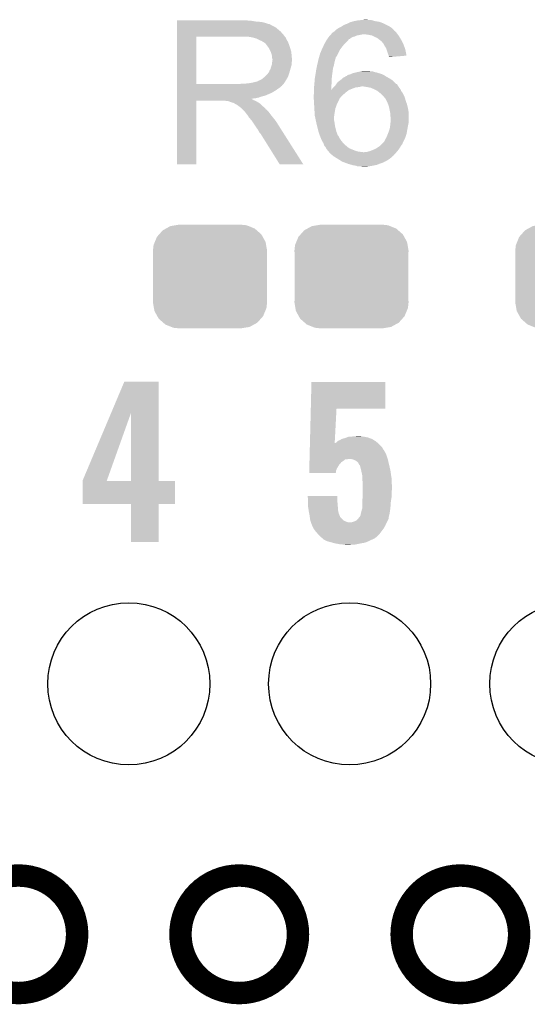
# Model space of a CAD drawing. Extents: x -0.05 to 0.95, y -0.15 to 2.1.
# Tile 19 of 38: x 0.39 to 0.53, y 0.96 to 1.22. Entities that reach past the tile are written whole.
import ezdxf

# ---------------------------------------------------------------- set-up
doc = ezdxf.new("R2010")
doc.units = 0
doc.layers.get('0').update_dxf_attribs({"linetype": 'CONTINUOUS'})
for name, color, linetype in [('PAC1811_CLICK_V100A_GKO', 5, 'CONTINUOUS'), ('PAC1811_CLICK_V100A_GTO', 14, 'CONTINUOUS'), ('PAC1811_CLICK_V100A_GTS', 12, 'CONTINUOUS')]:
    doc.layers.add(name, color=color, linetype=linetype)

# ---------------------------------------------------------------- blocks, each defined once
blk = doc.blocks.new('CUSTOM_78')
for points in [[(-0.01175, 0.01282), (-0.01057, 0.01347), (0.01194, 0.01282), (0.01032, 0.01347)], [(-0.01057, 0.01347), (-0.0092, 0.01369), (0.01032, 0.01347), (0.00976, 0.01369)], [(-0.0092, 0.01369), (-0.00825, 0.01385), (0.00976, 0.01369), (0.00825, 0.01385)], [(-0.01475, 0.00922), (-0.01419, 0.01059), (0.01485, 0.00922), (0.01409, 0.01059)], [(-0.01419, 0.01059), (-0.01358, 0.01127), (0.01409, 0.01059), (0.01371, 0.01127)], [(-0.01358, 0.01127), (-0.01263, 0.01234), (0.01371, 0.01127), (0.01249, 0.01234)], [(-0.01263, 0.01234), (-0.01175, 0.01282), (0.01249, 0.01234), (0.01194, 0.01282)], [(-0.01525, 0.0069), (-0.01508, 0.00841), (0.01525, 0.0069), (0.01499, 0.00841)], [(-0.01508, 0.00841), (-0.01475, 0.00922), (0.01499, 0.00841), (0.01485, 0.00922)], [(-0.0152, 0.00607), (-0.01525, 0.0069), (0.0152, 0.00607), (0.01525, 0.0069)], [(-0.0152, -0.00607), (-0.0152, 0.00607), (0.0152, -0.00607), (0.0152, 0.00607)], [(-0.01525, -0.0069), (-0.0152, -0.00607), (0.01525, -0.0069), (0.0152, -0.00607)], [(-0.01499, -0.00841), (-0.01525, -0.0069), (0.01508, -0.00841), (0.01525, -0.0069)], [(-0.01485, -0.00922), (-0.01499, -0.00841), (0.01475, -0.00922), (0.01508, -0.00841)], [(-0.01409, -0.01059), (-0.01485, -0.00922), (0.01419, -0.01059), (0.01475, -0.00922)], [(-0.01371, -0.01127), (-0.01409, -0.01059), (0.01358, -0.01127), (0.01419, -0.01059)], [(-0.01249, -0.01234), (-0.01371, -0.01127), (0.01263, -0.01234), (0.01358, -0.01127)], [(-0.01194, -0.01282), (-0.01249, -0.01234), (0.01175, -0.01282), (0.01263, -0.01234)], [(-0.01032, -0.01347), (-0.01194, -0.01282), (0.01057, -0.01347), (0.01175, -0.01282)], [(-0.00976, -0.01369), (-0.01032, -0.01347), (0.0092, -0.01369), (0.01057, -0.01347)], [(-0.00825, -0.01385), (-0.00976, -0.01369), (0.00825, -0.01385), (0.0092, -0.01369)]]:
    blk.add_solid(points)
blk = doc.blocks.new('ROUND_23')
blk.add_circle((0, 0), 0.02165)

msp = doc.modelspace()

# ---------------------------------------------------------------- linework, layer by layer
at = {"layer": 'PAC1811_CLICK_V100A_GKO', "const_width": 0.006}
for points in [[(0.3753, 0.9803, 1), (0.4067, 0.9803, 1)], [(0.4343, 0.9803, 1), (0.4657, 0.9803, 1)], [(0.4934, 0.9803, 1), (0.5248, 0.9803, 1)]]:
    msp.add_lwpolyline(points, format="xyb", close=True, dxfattribs=at)
at = {"layer": 'PAC1811_CLICK_V100A_GTO'}
for points in [[(0.4334, 1.2243), (0.4334, 1.2244), (0.4533, 1.2243), (0.4521, 1.2244)], [(0.4334, 1.2241), (0.4334, 1.2243), (0.4545, 1.2241), (0.4533, 1.2243)], [(0.4334, 1.224), (0.4334, 1.2241), (0.4559, 1.224), (0.4545, 1.2241)], [(0.4334, 1.2237), (0.4334, 1.224), (0.4571, 1.2237), (0.4559, 1.224)], [(0.4334, 1.2235), (0.4334, 1.2237), (0.4577, 1.2235), (0.4571, 1.2237)], [(0.4334, 1.2234), (0.4334, 1.2235), (0.4582, 1.2234), (0.4577, 1.2235)], [(0.4334, 1.2233), (0.4334, 1.2234), (0.4583, 1.2233), (0.4583, 1.2234)], [(0.4334, 1.2234), (0.4334, 1.2234), (0.4583, 1.2234), (0.4582, 1.2234)], [(0.4334, 1.2231), (0.4334, 1.2233), (0.4586, 1.2231), (0.4583, 1.2233)], [(0.4334, 1.2229), (0.4334, 1.2231), (0.4591, 1.2229), (0.4586, 1.2231)], [(0.47752, 1.2229), (0.478, 1.2232), (0.49, 1.2229), (0.4894, 1.2232)], [(0.478, 1.2232), (0.4788, 1.2235), (0.4894, 1.2232), (0.4888, 1.2235)], [(0.4788, 1.2235), (0.4796, 1.2239), (0.4888, 1.2235), (0.48784, 1.2239)], [(0.4796, 1.2239), (0.47993, 1.224), (0.48784, 1.2239), (0.4876, 1.224)], [(0.47993, 1.224), (0.4806, 1.2242), (0.4876, 1.224), (0.4864, 1.2242)], [(0.4806, 1.2242), (0.4816, 1.2244), (0.4864, 1.2242), (0.48567, 1.2244)], [(0.4816, 1.2244), (0.4826, 1.2245), (0.48567, 1.2244), (0.4853, 1.2245)], [(0.4826, 1.2245), (0.4837, 1.2246), (0.4845, 1.2245), (0.4842, 1.2246)], [(0.4837, 1.2246), (0.4837, 1.2246), (0.4842, 1.2246), (0.4837, 1.2246)], [(0.4334, 1.2225), (0.4334, 1.2229), (0.4598, 1.2225), (0.4591, 1.2229)], [(0.4334, 1.222), (0.4334, 1.2225), (0.4604, 1.222), (0.4598, 1.2225)], [(0.4334, 1.2214), (0.4334, 1.222), (0.4611, 1.2214), (0.4604, 1.222)], [(0.4334, 1.2206), (0.4334, 1.2214), (0.4618, 1.2206), (0.4611, 1.2214)], [(0.4334, 1.2201), (0.4334, 1.2206), (0.46219, 1.2201), (0.4618, 1.2206)], [(0.474, 1.2201), (0.4743, 1.2204), (0.4808, 1.2201), (0.4815, 1.2204)], [(0.4743, 1.2204), (0.4744, 1.2205), (0.4815, 1.2204), (0.4821, 1.2205)], [(0.4744, 1.2205), (0.47455, 1.2207), (0.4821, 1.2205), (0.4831, 1.2207)], [(0.47455, 1.2207), (0.4747, 1.2209), (0.49233, 1.2207), (0.49217, 1.2209)], [(0.4747, 1.2209), (0.4748, 1.221), (0.49217, 1.2209), (0.4921, 1.221)], [(0.4748, 1.221), (0.475, 1.2212), (0.4921, 1.221), (0.49197, 1.2212)], [(0.475, 1.2212), (0.47517, 1.2213), (0.49197, 1.2212), (0.4919, 1.2213)], [(0.47517, 1.2213), (0.4755, 1.2215), (0.4919, 1.2213), (0.4917, 1.2215)], [(0.4755, 1.2215), (0.4756, 1.2216), (0.4917, 1.2215), (0.4916, 1.2216)], [(0.4756, 1.2216), (0.4757, 1.2217), (0.4916, 1.2216), (0.4914, 1.2217)], [(0.4757, 1.2217), (0.4759, 1.2219), (0.4914, 1.2217), (0.4913, 1.2219)], [(0.4759, 1.2219), (0.476, 1.222), (0.4913, 1.2219), (0.4912, 1.222)], [(0.476, 1.222), (0.4766, 1.2224), (0.4912, 1.222), (0.49072, 1.2224)], [(0.4766, 1.2224), (0.4768, 1.2225), (0.49072, 1.2224), (0.4906, 1.2225)], [(0.4768, 1.2225), (0.4772, 1.2227), (0.4906, 1.2225), (0.4903, 1.2227)], [(0.4772, 1.2227), (0.47752, 1.2229), (0.4903, 1.2227), (0.49, 1.2229)], [(0.4844, 1.2206), (0.4834, 1.2207), (0.4924, 1.2206), (0.49233, 1.2207)], [(0.4854, 1.2204), (0.4844, 1.2206), (0.49255, 1.2204), (0.4924, 1.2206)], [(0.4858, 1.2202), (0.4854, 1.2204), (0.4927, 1.2202), (0.49255, 1.2204)], [(0.4334, 1.2074), (0.4334, 1.2201), (0.4385, 1.2074), (0.4385, 1.2201)], [(0.4334, 1.2201), (0.4334, 1.2201), (0.4385, 1.2201), (0.4506, 1.2201)], [(0.4534, 1.2199), (0.4521, 1.2201), (0.46234, 1.2199), (0.46219, 1.2201)], [(0.45413, 1.2197), (0.4534, 1.2199), (0.4625, 1.2197), (0.46234, 1.2199)], [(0.4545, 1.2196), (0.45413, 1.2197), (0.4625, 1.2196), (0.4625, 1.2197)], [(0.4553, 1.2192), (0.4545, 1.2196), (0.4627, 1.2192), (0.4625, 1.2196)], [(0.456, 1.2189), (0.4553, 1.2192), (0.46288, 1.2189), (0.4627, 1.2192)], [(0.45633, 1.2187), (0.456, 1.2189), (0.463, 1.2187), (0.46288, 1.2189)], [(0.4565, 1.2186), (0.45633, 1.2187), (0.46304, 1.2186), (0.463, 1.2187)], [(0.4568, 1.2184), (0.4565, 1.2186), (0.46313, 1.2184), (0.46304, 1.2186)], [(0.4572, 1.218), (0.4569, 1.2184), (0.4633, 1.218), (0.46313, 1.2184)], [(0.4575, 1.2176), (0.4572, 1.218), (0.46343, 1.2176), (0.4633, 1.218)], [(0.47247, 1.2175), (0.4727, 1.218), (0.4776, 1.2175), (0.47803, 1.218)], [(0.4727, 1.218), (0.47281, 1.2182), (0.47803, 1.218), (0.4782, 1.2182)], [(0.47281, 1.2182), (0.4733, 1.2191), (0.4782, 1.2182), (0.4791, 1.2191)], [(0.4733, 1.2191), (0.47351, 1.2194), (0.4791, 1.2191), (0.4793, 1.2194)], [(0.47351, 1.2194), (0.47386, 1.2199), (0.4795, 1.2194), (0.4801, 1.2199)], [(0.47351, 1.2194), (0.47351, 1.2194), (0.4793, 1.2194), (0.4795, 1.2194)], [(0.47386, 1.2199), (0.474, 1.2201), (0.4801, 1.2199), (0.4808, 1.2201)], [(0.4862, 1.22), (0.4858, 1.2202), (0.49282, 1.22), (0.4927, 1.2202)], [(0.4869, 1.2197), (0.4862, 1.22), (0.493, 1.2197), (0.49282, 1.22)], [(0.4874, 1.2193), (0.4869, 1.2197), (0.49324, 1.2193), (0.493, 1.2197)], [(0.48753, 1.2192), (0.4874, 1.2193), (0.4933, 1.2192), (0.49324, 1.2193)], [(0.4878, 1.219), (0.48753, 1.2192), (0.4934, 1.219), (0.4933, 1.2192)], [(0.4882, 1.2186), (0.4878, 1.219), (0.4936, 1.2186), (0.4934, 1.219)], [(0.4886, 1.2181), (0.4882, 1.2186), (0.49385, 1.2181), (0.4936, 1.2186)], [(0.48865, 1.218), (0.4886, 1.2181), (0.4939, 1.218), (0.49385, 1.2181)], [(0.4889, 1.2175), (0.48865, 1.218), (0.49408, 1.2175), (0.4939, 1.218)], [(0.45786, 1.2171), (0.4575, 1.2176), (0.4636, 1.2171), (0.46343, 1.2176)], [(0.458, 1.2169), (0.45786, 1.2171), (0.46366, 1.2169), (0.4636, 1.2171)], [(0.4584, 1.2161), (0.458, 1.2169), (0.4639, 1.2161), (0.46366, 1.2169)], [(0.4586, 1.2155), (0.4584, 1.2161), (0.46396, 1.2155), (0.4639, 1.2161)], [(0.45871, 1.2151), (0.4586, 1.2155), (0.464, 1.2151), (0.46396, 1.2155)], [(0.4588, 1.2148), (0.45871, 1.2151), (0.46403, 1.2148), (0.464, 1.2151)], [(0.47134, 1.2146), (0.4716, 1.2155), (0.4759, 1.2146), (0.47639, 1.2155)], [(0.4716, 1.2155), (0.47168, 1.2157), (0.47639, 1.2155), (0.4765, 1.2157)], [(0.47168, 1.2157), (0.4721, 1.2167), (0.4765, 1.2157), (0.477, 1.2167)], [(0.4721, 1.2167), (0.47247, 1.2175), (0.477, 1.2167), (0.4776, 1.2175)], [(0.4893, 1.2169), (0.4889, 1.2175), (0.49429, 1.2169), (0.49408, 1.2175)], [(0.48939, 1.2166), (0.4893, 1.2169), (0.4944, 1.2166), (0.49429, 1.2169)], [(0.4895, 1.2162), (0.48939, 1.2166), (0.49447, 1.2162), (0.4944, 1.2166)], [(0.4897, 1.2156), (0.4895, 1.2162), (0.49459, 1.2156), (0.49447, 1.2162)], [(0.4899, 1.2151), (0.4897, 1.2156), (0.49468, 1.2151), (0.49459, 1.2156)], [(0.4899, 1.215), (0.4899, 1.2151), (0.4947, 1.215), (0.49468, 1.2151)], [(0.4585, 1.212), (0.4587, 1.2125), (0.46385, 1.212), (0.464, 1.2125)], [(0.4587, 1.2125), (0.45881, 1.2133), (0.464, 1.2125), (0.464, 1.2133)], [(0.4588, 1.2143), (0.4588, 1.2148), (0.46407, 1.2143), (0.46403, 1.2148)], [(0.4589, 1.214), (0.4588, 1.2143), (0.46409, 1.214), (0.46407, 1.2143)], [(0.45881, 1.2133), (0.45884, 1.2135), (0.464, 1.2133), (0.4641, 1.2135)], [(0.45884, 1.2135), (0.4589, 1.2139), (0.4641, 1.2135), (0.4641, 1.2139)], [(0.4589, 1.2139), (0.4589, 1.214), (0.4641, 1.2139), (0.46409, 1.214)], [(0.47081, 1.2124), (0.4709, 1.2128), (0.4753, 1.2124), (0.47538, 1.2128)], [(0.4709, 1.2128), (0.47104, 1.2134), (0.47538, 1.2128), (0.4755, 1.2134)], [(0.47104, 1.2134), (0.47113, 1.2138), (0.4755, 1.2134), (0.4756, 1.2138)], [(0.47113, 1.2138), (0.4712, 1.2141), (0.4756, 1.2138), (0.4757, 1.2141)], [(0.4712, 1.2141), (0.47126, 1.2143), (0.4757, 1.2141), (0.4758, 1.2143)], [(0.47126, 1.2143), (0.47131, 1.2145), (0.4758, 1.2143), (0.4758, 1.2145)], [(0.47131, 1.2145), (0.47134, 1.2146), (0.4758, 1.2145), (0.4759, 1.2146)], [(0.4899, 1.2147), (0.4899, 1.215), (0.49118, 1.2147), (0.4947, 1.215)], [(0.49, 1.2147), (0.4899, 1.2147), (0.49117, 1.2147), (0.49118, 1.2147)], [(0.49, 1.2146), (0.49, 1.2147), (0.49, 1.2146), (0.49117, 1.2147)], [(0.4569, 1.2094), (0.4574, 1.2099), (0.46304, 1.2094), (0.46322, 1.2099)], [(0.4574, 1.2099), (0.4578, 1.2104), (0.46322, 1.2099), (0.4634, 1.2104)], [(0.4578, 1.2104), (0.4579, 1.2105), (0.4634, 1.2104), (0.46343, 1.2105)], [(0.4579, 1.2105), (0.458, 1.2107), (0.46343, 1.2105), (0.46348, 1.2107)], [(0.458, 1.2107), (0.4581, 1.211), (0.46348, 1.2107), (0.46356, 1.211)], [(0.4581, 1.211), (0.4584, 1.2115), (0.46356, 1.211), (0.4637, 1.2115)], [(0.4584, 1.2115), (0.4585, 1.212), (0.4637, 1.2115), (0.46385, 1.212)], [(0.47032, 1.2096), (0.4704, 1.2101), (0.4748, 1.2096), (0.47486, 1.2101)], [(0.4704, 1.2101), (0.47045, 1.2104), (0.47486, 1.2101), (0.4749, 1.2104)], [(0.47045, 1.2104), (0.4706, 1.2114), (0.4749, 1.2104), (0.47504, 1.2114)], [(0.4706, 1.2114), (0.47069, 1.2118), (0.47504, 1.2114), (0.4751, 1.2118)], [(0.47069, 1.2118), (0.47081, 1.2124), (0.4751, 1.2118), (0.4753, 1.2124)], [(0.479, 1.2098), (0.4792, 1.2099), (0.4887, 1.2098), (0.48847, 1.2099)], [(0.4792, 1.2099), (0.4797, 1.21), (0.48847, 1.2099), (0.48823, 1.21)], [(0.4797, 1.21), (0.4799, 1.2101), (0.48823, 1.21), (0.488, 1.2101)], [(0.4799, 1.2101), (0.4803, 1.2103), (0.488, 1.2101), (0.48735, 1.2103)], [(0.4803, 1.2103), (0.4811, 1.2105), (0.48735, 1.2103), (0.4867, 1.2105)], [(0.4811, 1.2105), (0.48155, 1.2106), (0.4867, 1.2105), (0.4862, 1.2106)], [(0.48155, 1.2106), (0.482, 1.2107), (0.4862, 1.2106), (0.4859, 1.2107)], [(0.482, 1.2107), (0.4825, 1.2108), (0.4859, 1.2107), (0.4856, 1.2108)], [(0.4825, 1.2108), (0.483, 1.2109), (0.4852, 1.2108), (0.4847, 1.2109)], [(0.4825, 1.2108), (0.4825, 1.2108), (0.4856, 1.2108), (0.4852, 1.2108)], [(0.4334, 1.207), (0.4334, 1.2074), (0.4614, 1.207), (0.4618, 1.2074)], [(0.4334, 1.2074), (0.4334, 1.2074), (0.4499, 1.2074), (0.4385, 1.2074)], [(0.4499, 1.2074), (0.4506, 1.2075), (0.4618, 1.2074), (0.4619, 1.2075)], [(0.4514, 1.2075), (0.4523, 1.2076), (0.4619, 1.2075), (0.46197, 1.2076)], [(0.4523, 1.2076), (0.4531, 1.2077), (0.46197, 1.2076), (0.46203, 1.2077)], [(0.4531, 1.2077), (0.454, 1.2079), (0.46203, 1.2077), (0.46217, 1.2079)], [(0.454, 1.2079), (0.4548, 1.2081), (0.46217, 1.2079), (0.4623, 1.2081)], [(0.4549, 1.2081), (0.4551, 1.2083), (0.4623, 1.2081), (0.46242, 1.2083)], [(0.4551, 1.2083), (0.4555, 1.2084), (0.46242, 1.2083), (0.46248, 1.2084)], [(0.4555, 1.2084), (0.4559, 1.2086), (0.46248, 1.2084), (0.46259, 1.2086)], [(0.4559, 1.2086), (0.45677, 1.2093), (0.46259, 1.2086), (0.463, 1.2093)], [(0.45677, 1.2093), (0.4569, 1.2094), (0.463, 1.2093), (0.46304, 1.2094)], [(0.47002, 1.2068), (0.4701, 1.2077), (0.4746, 1.2068), (0.47469, 1.2077)], [(0.4701, 1.2077), (0.47011, 1.2078), (0.47469, 1.2077), (0.4747, 1.2078)], [(0.47011, 1.2078), (0.47018, 1.2087), (0.4747, 1.2078), (0.4747, 1.2087)], [(0.47018, 1.2087), (0.4702, 1.2089), (0.4747, 1.2087), (0.47472, 1.2089)], [(0.4702, 1.2089), (0.47032, 1.2096), (0.47472, 1.2089), (0.4748, 1.2096)], [(0.47572, 1.2071), (0.4758, 1.2072), (0.4923, 1.2071), (0.49225, 1.2072)], [(0.4758, 1.2072), (0.47587, 1.2073), (0.49225, 1.2072), (0.4922, 1.2073)], [(0.47587, 1.2073), (0.47594, 1.2074), (0.4922, 1.2073), (0.4921, 1.2074)], [(0.47594, 1.2074), (0.4763, 1.2079), (0.492, 1.2074), (0.4915, 1.2079)], [(0.47594, 1.2074), (0.47594, 1.2074), (0.4921, 1.2074), (0.492, 1.2074)], [(0.4763, 1.2079), (0.47643, 1.208), (0.4915, 1.2079), (0.4914, 1.208)], [(0.47643, 1.208), (0.4771, 1.2085), (0.4914, 1.208), (0.49082, 1.2085)], [(0.4771, 1.2085), (0.47722, 1.2086), (0.49082, 1.2085), (0.4907, 1.2086)], [(0.47722, 1.2086), (0.4778, 1.2091), (0.4907, 1.2086), (0.48983, 1.2091)], [(0.4778, 1.2091), (0.47834, 1.2094), (0.48983, 1.2091), (0.4893, 1.2094)], [(0.47834, 1.2094), (0.4787, 1.2096), (0.4893, 1.2094), (0.489, 1.2096)], [(0.4788, 1.2097), (0.479, 1.2098), (0.48885, 1.2097), (0.4887, 1.2098)], [(0.4788, 1.2096), (0.4788, 1.2097), (0.489, 1.2096), (0.48885, 1.2097)], [(0.4334, 1.2069), (0.4334, 1.207), (0.4614, 1.2069), (0.4614, 1.207)], [(0.4334, 1.2065), (0.4334, 1.2069), (0.4609, 1.2065), (0.4613, 1.2069)], [(0.4334, 1.2069), (0.4334, 1.2069), (0.4613, 1.2069), (0.4614, 1.2069)], [(0.4334, 1.2061), (0.4334, 1.2065), (0.4603, 1.2061), (0.4609, 1.2065)], [(0.4334, 1.2058), (0.4334, 1.2061), (0.4599, 1.2058), (0.4603, 1.2061)], [(0.4334, 1.2052), (0.4334, 1.2058), (0.4589, 1.2052), (0.4599, 1.2058)], [(0.4334, 1.2049), (0.4334, 1.2052), (0.4583, 1.2049), (0.4589, 1.2052)], [(0.4334, 1.2043), (0.4334, 1.2049), (0.4569, 1.2043), (0.4583, 1.2049)], [(0.4699, 1.2044), (0.47, 1.205), (0.4776, 1.2044), (0.47828, 1.205)], [(0.47, 1.2066), (0.47002, 1.2068), (0.4746, 1.2066), (0.4746, 1.2068)], [(0.47, 1.2058), (0.47, 1.2066), (0.4746, 1.2058), (0.4746, 1.2066)], [(0.47, 1.2052), (0.47, 1.2058), (0.4785, 1.2052), (0.4793, 1.2058)], [(0.47, 1.205), (0.47, 1.2052), (0.47828, 1.205), (0.4785, 1.2052)], [(0.4746, 1.2058), (0.4747, 1.2059), (0.4793, 1.2058), (0.47955, 1.2059)], [(0.4747, 1.2059), (0.4749, 1.2062), (0.47955, 1.2059), (0.4803, 1.2062)], [(0.4749, 1.2062), (0.4752, 1.2065), (0.4803, 1.2062), (0.4811, 1.2065)], [(0.4752, 1.2065), (0.4753, 1.2066), (0.4811, 1.2065), (0.4819, 1.2066)], [(0.4753, 1.2066), (0.47538, 1.2067), (0.4819, 1.2066), (0.4825, 1.2067)], [(0.47538, 1.2067), (0.47547, 1.2068), (0.4825, 1.2067), (0.4827, 1.2068)], [(0.47547, 1.2068), (0.47572, 1.2071), (0.4925, 1.2068), (0.4923, 1.2071)], [(0.4842, 1.2066), (0.483, 1.2068), (0.49265, 1.2066), (0.4925, 1.2068)], [(0.4852, 1.2064), (0.4842, 1.2066), (0.4928, 1.2064), (0.49265, 1.2066)], [(0.4861, 1.206), (0.4852, 1.2064), (0.4931, 1.206), (0.4928, 1.2064)], [(0.4869, 1.2056), (0.4861, 1.206), (0.49326, 1.2056), (0.4931, 1.206)], [(0.48702, 1.2055), (0.4869, 1.2056), (0.4933, 1.2055), (0.49326, 1.2056)], [(0.4875, 1.2051), (0.48702, 1.2055), (0.49362, 1.2051), (0.4933, 1.2055)], [(0.48763, 1.205), (0.4875, 1.2051), (0.4937, 1.205), (0.49362, 1.2051)], [(0.4879, 1.2048), (0.48763, 1.205), (0.4938, 1.2048), (0.4937, 1.205)], [(0.4883, 1.2044), (0.4879, 1.2048), (0.494, 1.2044), (0.4938, 1.2048)], [(0.4334, 1.2041), (0.4334, 1.2043), (0.456, 1.2041), (0.4569, 1.2043)], [(0.4334, 1.2038), (0.4334, 1.2041), (0.4552, 1.2038), (0.456, 1.2041)], [(0.4334, 1.2036), (0.4334, 1.2038), (0.4543, 1.2036), (0.4552, 1.2038)], [(0.4334, 1.2035), (0.4334, 1.2036), (0.4533, 1.2035), (0.4543, 1.2036)], [(0.4334, 1.2034), (0.4334, 1.2035), (0.4534, 1.2034), (0.4533, 1.2035)], [(0.4334, 1.2033), (0.4334, 1.2034), (0.4536, 1.2033), (0.4534, 1.2034)], [(0.4334, 1.2031), (0.4334, 1.2033), (0.4539, 1.2031), (0.4536, 1.2033)], [(0.4334, 1.203), (0.4334, 1.2031), (0.45415, 1.203), (0.4539, 1.2031)], [(0.4334, 1.186), (0.4334, 1.203), (0.4385, 1.186), (0.4385, 1.203)], [(0.4334, 1.203), (0.4334, 1.203), (0.4385, 1.203), (0.4461, 1.203)], [(0.4465, 1.2029), (0.4461, 1.203), (0.4544, 1.2029), (0.45415, 1.203)], [(0.4471, 1.2028), (0.447, 1.2029), (0.45457, 1.2028), (0.4544, 1.2029)], [(0.448, 1.2025), (0.4472, 1.2028), (0.45507, 1.2025), (0.45457, 1.2028)], [(0.4484, 1.2024), (0.448, 1.2025), (0.45523, 1.2024), (0.45507, 1.2025)], [(0.4486, 1.2023), (0.4484, 1.2024), (0.4554, 1.2023), (0.45523, 1.2024)], [(0.4488, 1.2022), (0.4486, 1.2023), (0.45553, 1.2022), (0.4554, 1.2023)], [(0.4491, 1.202), (0.4488, 1.2022), (0.45577, 1.202), (0.45553, 1.2022)], [(0.4493, 1.2019), (0.4491, 1.202), (0.4559, 1.2019), (0.45577, 1.202)], [(0.4699, 1.204), (0.4699, 1.2044), (0.4772, 1.204), (0.4776, 1.2044)], [(0.4699, 1.2039), (0.4699, 1.204), (0.47712, 1.2039), (0.4772, 1.204)], [(0.46992, 1.2035), (0.4699, 1.2039), (0.4768, 1.2035), (0.47712, 1.2039)], [(0.46996, 1.2028), (0.46992, 1.2035), (0.4765, 1.2028), (0.4768, 1.2035)], [(0.47, 1.2021), (0.46996, 1.2028), (0.47615, 1.2021), (0.4765, 1.2028)], [(0.47001, 1.202), (0.47, 1.2021), (0.4761, 1.202), (0.47615, 1.2021)], [(0.47008, 1.2009), (0.47001, 1.202), (0.4757, 1.2009), (0.4761, 1.202)], [(0.48892, 1.2037), (0.4883, 1.2044), (0.4943, 1.2037), (0.494, 1.2044)], [(0.4891, 1.2035), (0.48892, 1.2037), (0.49435, 1.2035), (0.4943, 1.2037)], [(0.4894, 1.2029), (0.4891, 1.2035), (0.4945, 1.2029), (0.49435, 1.2035)], [(0.4896, 1.2025), (0.4894, 1.2029), (0.49465, 1.2025), (0.4945, 1.2029)], [(0.48975, 1.2021), (0.4896, 1.2025), (0.4948, 1.2021), (0.49465, 1.2025)], [(0.49, 1.2014), (0.48975, 1.2021), (0.49497, 1.2014), (0.4948, 1.2021)], [(0.4495, 1.2018), (0.4494, 1.2019), (0.456, 1.2018), (0.4559, 1.2019)], [(0.4499, 1.2015), (0.4495, 1.2018), (0.4563, 1.2015), (0.456, 1.2018)], [(0.45003, 1.2014), (0.4499, 1.2015), (0.4564, 1.2014), (0.4563, 1.2015)], [(0.45028, 1.2012), (0.45003, 1.2014), (0.4567, 1.2012), (0.4564, 1.2014)], [(0.4504, 1.2011), (0.45028, 1.2012), (0.45678, 1.2011), (0.4567, 1.2012)], [(0.4508, 1.2007), (0.4504, 1.2011), (0.4571, 1.2007), (0.45678, 1.2011)], [(0.4513, 1.2002), (0.4508, 1.2007), (0.4577, 1.2002), (0.4571, 1.2007)], [(0.4516, 1.1999), (0.4513, 1.2002), (0.45793, 1.1999), (0.4577, 1.2002)], [(0.4519, 1.1995), (0.4516, 1.1999), (0.45822, 1.1995), (0.45793, 1.1999)], [(0.45195, 1.1994), (0.4519, 1.1995), (0.4583, 1.1994), (0.45822, 1.1995)], [(0.452, 1.1993), (0.45195, 1.1994), (0.45838, 1.1993), (0.4583, 1.1994)], [(0.4526, 1.1985), (0.4521, 1.1993), (0.459, 1.1985), (0.45838, 1.1993)], [(0.47014, 1.1998), (0.47008, 1.2009), (0.4755, 1.1998), (0.4757, 1.2009)], [(0.4702, 1.1989), (0.47014, 1.1998), (0.47537, 1.1989), (0.4755, 1.1998)], [(0.49002, 1.2013), (0.49, 1.2014), (0.495, 1.2013), (0.49497, 1.2014)], [(0.4902, 1.2004), (0.49002, 1.2013), (0.4952, 1.2004), (0.495, 1.2013)], [(0.4904, 1.1995), (0.4902, 1.2004), (0.49529, 1.1995), (0.4952, 1.2004)], [(0.4904, 1.1994), (0.4904, 1.1995), (0.4953, 1.1994), (0.49529, 1.1995)], [(0.4904, 1.1988), (0.4904, 1.1994), (0.4953, 1.1988), (0.4953, 1.1994)], [(0.4533, 1.1977), (0.4526, 1.1985), (0.45964, 1.1977), (0.459, 1.1985)], [(0.45343, 1.1975), (0.4533, 1.1977), (0.4598, 1.1975), (0.45964, 1.1977)], [(0.45417, 1.1964), (0.45343, 1.1975), (0.4605, 1.1964), (0.4598, 1.1975)], [(0.47031, 1.1984), (0.4702, 1.1989), (0.4753, 1.1984), (0.47537, 1.1989)], [(0.47039, 1.198), (0.47031, 1.1984), (0.4753, 1.198), (0.4753, 1.1984)], [(0.4705, 1.1975), (0.47039, 1.198), (0.4754, 1.1975), (0.4753, 1.198)], [(0.47064, 1.1969), (0.4705, 1.1975), (0.4755, 1.1969), (0.4754, 1.1975)], [(0.4708, 1.1962), (0.47064, 1.1969), (0.4756, 1.1962), (0.4755, 1.1969)], [(0.49034, 1.1963), (0.4904, 1.1967), (0.4951, 1.1963), (0.49519, 1.1967)], [(0.4905, 1.1985), (0.4904, 1.1988), (0.4953, 1.1985), (0.4953, 1.1988)], [(0.4904, 1.1967), (0.49043, 1.1972), (0.49519, 1.1967), (0.4953, 1.1972)], [(0.49043, 1.1972), (0.4905, 1.1982), (0.4953, 1.1972), (0.4953, 1.1982)], [(0.4905, 1.1982), (0.4905, 1.1985), (0.4953, 1.1982), (0.4953, 1.1985)], [(0.4545, 1.1959), (0.45417, 1.1964), (0.46082, 1.1959), (0.4605, 1.1964)], [(0.455, 1.1952), (0.4545, 1.1959), (0.46126, 1.1952), (0.46082, 1.1959)], [(0.4554, 1.1945), (0.455, 1.1952), (0.46171, 1.1945), (0.46126, 1.1952)], [(0.4555, 1.1943), (0.4554, 1.1945), (0.46183, 1.1943), (0.46171, 1.1945)], [(0.4558, 1.194), (0.4555, 1.1943), (0.46202, 1.194), (0.46183, 1.1943)], [(0.4711, 1.195), (0.4708, 1.1962), (0.4759, 1.195), (0.4756, 1.1962)], [(0.47122, 1.1946), (0.4711, 1.195), (0.476, 1.1946), (0.4759, 1.195)], [(0.4714, 1.194), (0.47122, 1.1946), (0.47623, 1.194), (0.476, 1.1946)], [(0.4894, 1.1933), (0.48972, 1.1941), (0.49443, 1.1933), (0.4947, 1.1941)], [(0.48972, 1.1941), (0.4898, 1.1943), (0.4947, 1.1941), (0.49474, 1.1943)], [(0.4898, 1.1943), (0.4902, 1.1954), (0.49474, 1.1943), (0.49494, 1.1954)], [(0.4902, 1.1954), (0.49034, 1.1963), (0.49494, 1.1954), (0.4951, 1.1963)], [(0.4608, 1.186), (0.4558, 1.194), (0.4671, 1.186), (0.46202, 1.194)], [(0.47148, 1.1938), (0.4714, 1.194), (0.4763, 1.1938), (0.47623, 1.194)], [(0.47152, 1.1937), (0.47148, 1.1938), (0.4764, 1.1937), (0.4763, 1.1938)], [(0.47164, 1.1934), (0.47152, 1.1937), (0.4766, 1.1934), (0.4764, 1.1937)], [(0.4718, 1.193), (0.47164, 1.1934), (0.4768, 1.193), (0.4766, 1.1934)], [(0.47201, 1.1925), (0.4718, 1.193), (0.4771, 1.1925), (0.4768, 1.193)], [(0.4721, 1.1923), (0.47201, 1.1925), (0.47726, 1.1923), (0.4771, 1.1925)], [(0.47227, 1.192), (0.4721, 1.1923), (0.4775, 1.192), (0.47726, 1.1923)], [(0.4725, 1.1916), (0.47227, 1.192), (0.47783, 1.1916), (0.4775, 1.192)], [(0.47257, 1.1914), (0.4725, 1.1916), (0.478, 1.1914), (0.47783, 1.1916)], [(0.4727, 1.191), (0.47257, 1.1914), (0.47848, 1.191), (0.478, 1.1914)], [(0.4879, 1.1912), (0.4881, 1.1914), (0.4934, 1.1912), (0.4936, 1.1914)], [(0.4881, 1.1914), (0.4883, 1.1916), (0.4936, 1.1914), (0.4937, 1.1916)], [(0.4883, 1.1916), (0.4883, 1.1917), (0.4937, 1.1916), (0.4937, 1.1917)], [(0.4884, 1.1917), (0.4887, 1.192), (0.4937, 1.1917), (0.49385, 1.192)], [(0.4887, 1.192), (0.489, 1.1926), (0.49385, 1.192), (0.49415, 1.1926)], [(0.489, 1.1926), (0.48917, 1.1929), (0.49415, 1.1926), (0.4943, 1.1929)], [(0.48917, 1.1929), (0.4894, 1.1933), (0.4943, 1.1929), (0.49443, 1.1933)], [(0.4731, 1.1905), (0.4727, 1.191), (0.47908, 1.1905), (0.47848, 1.191)], [(0.47315, 1.1904), (0.4731, 1.1905), (0.4792, 1.1904), (0.47908, 1.1905)], [(0.4732, 1.1903), (0.47315, 1.1904), (0.4793, 1.1903), (0.4792, 1.1904)], [(0.47325, 1.1902), (0.4732, 1.1903), (0.4796, 1.1902), (0.4793, 1.1903)], [(0.4733, 1.1901), (0.47325, 1.1902), (0.4798, 1.1901), (0.4796, 1.1902)], [(0.4734, 1.19), (0.4733, 1.1901), (0.48, 1.19), (0.4798, 1.1901)], [(0.4735, 1.1899), (0.4734, 1.19), (0.48025, 1.1899), (0.48, 1.19)], [(0.4736, 1.1897), (0.4735, 1.1899), (0.48075, 1.1897), (0.48025, 1.1899)], [(0.47369, 1.1896), (0.4736, 1.1897), (0.481, 1.1896), (0.48075, 1.1897)], [(0.47386, 1.1894), (0.47369, 1.1896), (0.4817, 1.1894), (0.481, 1.1896)], [(0.47395, 1.1893), (0.47386, 1.1894), (0.4824, 1.1893), (0.4817, 1.1894)], [(0.47404, 1.1892), (0.47395, 1.1893), (0.4832, 1.1892), (0.4824, 1.1893)], [(0.4743, 1.1889), (0.47404, 1.1892), (0.49174, 1.1889), (0.492, 1.1892)], [(0.47487, 1.1884), (0.4743, 1.1889), (0.4913, 1.1884), (0.49174, 1.1889)], [(0.4834, 1.1892), (0.4837, 1.1893), (0.492, 1.1892), (0.49209, 1.1893)], [(0.4842, 1.1893), (0.4849, 1.1895), (0.49209, 1.1893), (0.49226, 1.1895)], [(0.4849, 1.1895), (0.4857, 1.1898), (0.49226, 1.1895), (0.49251, 1.1898)], [(0.4857, 1.1898), (0.48592, 1.1899), (0.49251, 1.1898), (0.4926, 1.1899)], [(0.48592, 1.1899), (0.4866, 1.1902), (0.4926, 1.1899), (0.49279, 1.1902)], [(0.4866, 1.1902), (0.48735, 1.1907), (0.49279, 1.1902), (0.4931, 1.1907)], [(0.48735, 1.1907), (0.4875, 1.1908), (0.4931, 1.1907), (0.49316, 1.1908)], [(0.4875, 1.1908), (0.4879, 1.1912), (0.49316, 1.1908), (0.4934, 1.1912)], [(0.4751, 1.1882), (0.47487, 1.1884), (0.49107, 1.1882), (0.4913, 1.1884)], [(0.47606, 1.1876), (0.4751, 1.1882), (0.4904, 1.1876), (0.49107, 1.1882)], [(0.47718, 1.1869), (0.47606, 1.1876), (0.4894, 1.1869), (0.4904, 1.1876)], [(0.47734, 1.1868), (0.47718, 1.1869), (0.4892, 1.1868), (0.4893, 1.1869)], [(0.47718, 1.1869), (0.47718, 1.1869), (0.4893, 1.1869), (0.4894, 1.1869)], [(0.4775, 1.1867), (0.47734, 1.1868), (0.4889, 1.1867), (0.4892, 1.1868)], [(0.4783, 1.1864), (0.4775, 1.1867), (0.4884, 1.1864), (0.4889, 1.1867)], [(0.47883, 1.1862), (0.4783, 1.1864), (0.4877, 1.1862), (0.4884, 1.1864)], [(0.4791, 1.1861), (0.47883, 1.1862), (0.48745, 1.1861), (0.4877, 1.1862)], [(0.4671, 1.186), (0.4671, 1.186), (0.4671, 1.186), (0.4608, 1.186)], [(0.48015, 1.1858), (0.4791, 1.1861), (0.4867, 1.1858), (0.48745, 1.1861)], [(0.4805, 1.1857), (0.48015, 1.1858), (0.4862, 1.1857), (0.4867, 1.1858)], [(0.4812, 1.1856), (0.4805, 1.1857), (0.4857, 1.1856), (0.4862, 1.1857)], [(0.4817, 1.1854), (0.4812, 1.1856), (0.4845, 1.1854), (0.4857, 1.1856)], [(0.483, 1.1853), (0.4827, 1.1854), (0.4832, 1.1853), (0.4845, 1.1854)], [(0.4158, 1.1196), (0.4193, 1.1279), (0.4285, 1.1196), (0.4285, 1.1279)], [(0.4193, 1.1279), (0.4193, 1.1279), (0.4285, 1.1279), (0.4193, 1.1279)], [(0.46913, 1.1207), (0.4693, 1.1278), (0.489, 1.1207), (0.489, 1.1278)], [(0.4693, 1.1278), (0.4693, 1.1278), (0.489, 1.1278), (0.4693, 1.1278)], [(0.4689, 1.1115), (0.46913, 1.1207), (0.47551, 1.1115), (0.476, 1.1207)], [(0.46913, 1.1207), (0.46913, 1.1207), (0.476, 1.1207), (0.489, 1.1207)], [(0.4082, 1.1016), (0.4158, 1.1196), (0.41467, 1.1016), (0.4211, 1.1196)], [(0.4211, 1.1014), (0.4211, 1.1196), (0.4285, 1.1014), (0.4285, 1.1196)], [(0.4769, 1.1123), (0.4774, 1.1126), (0.48597, 1.1123), (0.4855, 1.1126)], [(0.4774, 1.1126), (0.478, 1.1128), (0.4855, 1.1126), (0.48495, 1.1128)], [(0.4781, 1.1128), (0.4787, 1.113), (0.48495, 1.1128), (0.4844, 1.113)], [(0.4787, 1.113), (0.4792, 1.1132), (0.4844, 1.113), (0.4834, 1.1132)], [(0.4798, 1.1132), (0.4804, 1.1133), (0.4834, 1.1132), (0.4827, 1.1133)], [(0.4804, 1.1133), (0.4819, 1.1134), (0.4827, 1.1133), (0.4824, 1.1134)], [(0.4819, 1.1134), (0.4819, 1.1134), (0.4824, 1.1134), (0.4819, 1.1134)], [(0.46886, 1.1098), (0.46887, 1.1105), (0.4885, 1.1098), (0.4881, 1.1105)], [(0.46887, 1.1105), (0.46889, 1.111), (0.4881, 1.1105), (0.4876, 1.111)], [(0.46889, 1.111), (0.4689, 1.1114), (0.4876, 1.111), (0.48715, 1.1114)], [(0.4689, 1.1114), (0.4689, 1.1115), (0.4755, 1.1114), (0.4757, 1.1115)], [(0.4755, 1.1114), (0.47551, 1.1115), (0.48715, 1.1114), (0.48704, 1.1115)], [(0.4757, 1.1115), (0.4761, 1.1118), (0.48704, 1.1115), (0.48671, 1.1118)], [(0.4761, 1.1118), (0.4762, 1.1119), (0.48671, 1.1118), (0.4866, 1.1119)], [(0.4762, 1.1119), (0.4764, 1.1121), (0.4866, 1.1119), (0.48629, 1.1121)], [(0.4764, 1.1121), (0.4769, 1.1123), (0.48629, 1.1121), (0.48597, 1.1123)], [(0.46879, 1.1073), (0.46882, 1.1084), (0.48967, 1.1073), (0.4893, 1.1084)], [(0.46879, 1.1072), (0.46879, 1.1073), (0.4789, 1.1072), (0.4793, 1.1073)], [(0.46882, 1.1084), (0.46884, 1.1092), (0.4893, 1.1084), (0.4889, 1.1092)], [(0.46884, 1.1092), (0.46885, 1.1097), (0.4889, 1.1092), (0.4886, 1.1097)], [(0.46885, 1.1097), (0.46886, 1.1098), (0.4886, 1.1097), (0.4885, 1.1098)], [(0.4801, 1.1072), (0.4794, 1.1073), (0.4897, 1.1072), (0.48967, 1.1073)], [(0.46872, 1.1042), (0.46873, 1.1047), (0.4759, 1.1042), (0.4761, 1.1047)], [(0.46873, 1.1047), (0.46875, 1.1057), (0.4761, 1.1047), (0.4767, 1.1057)], [(0.46875, 1.1057), (0.46877, 1.1064), (0.4767, 1.1057), (0.4773, 1.1064)], [(0.46877, 1.1064), (0.46878, 1.1068), (0.4773, 1.1064), (0.4779, 1.1068)], [(0.46878, 1.1068), (0.46879, 1.1072), (0.4779, 1.1068), (0.4784, 1.1072)], [(0.46879, 1.1072), (0.46879, 1.1072), (0.4784, 1.1072), (0.4789, 1.1072)], [(0.4808, 1.107), (0.4801, 1.1072), (0.48975, 1.107), (0.4897, 1.1072)], [(0.4813, 1.1067), (0.4808, 1.107), (0.48982, 1.1067), (0.48975, 1.107)], [(0.4817, 1.1064), (0.4813, 1.1067), (0.48988, 1.1064), (0.48982, 1.1067)], [(0.4819, 1.106), (0.4817, 1.1064), (0.48998, 1.106), (0.48988, 1.1064)], [(0.48197, 1.1059), (0.4819, 1.106), (0.49, 1.1059), (0.48998, 1.106)], [(0.4821, 1.1057), (0.48197, 1.1059), (0.49005, 1.1057), (0.49, 1.1059)], [(0.4823, 1.1055), (0.4821, 1.1057), (0.49009, 1.1055), (0.49005, 1.1057)], [(0.4823, 1.1054), (0.4823, 1.1055), (0.49012, 1.1054), (0.49009, 1.1055)], [(0.4825, 1.1046), (0.4823, 1.1054), (0.49031, 1.1046), (0.49012, 1.1054)], [(0.48259, 1.1042), (0.4825, 1.1046), (0.4904, 1.1042), (0.49031, 1.1046)], [(0.4687, 1.1035), (0.46872, 1.1042), (0.4758, 1.1035), (0.4759, 1.1042)], [(0.4827, 1.1037), (0.48259, 1.1042), (0.49047, 1.1037), (0.4904, 1.1042)], [(0.4829, 1.1027), (0.4827, 1.1037), (0.49062, 1.1027), (0.49047, 1.1037)], [(0.4829, 1.1022), (0.4829, 1.1027), (0.4907, 1.1022), (0.49062, 1.1027)], [(0.4829, 1.1017), (0.4829, 1.1022), (0.49072, 1.1017), (0.4907, 1.1022)], [(0.4082, 1.1014), (0.4082, 1.1016), (0.4146, 1.1014), (0.41467, 1.1016)], [(0.4082, 1.0952), (0.4082, 1.1014), (0.4328, 1.0952), (0.4328, 1.1014)], [(0.4082, 1.1014), (0.4082, 1.1014), (0.4328, 1.1014), (0.4285, 1.1014)], [(0.4082, 1.1014), (0.4082, 1.1014), (0.4211, 1.1014), (0.4146, 1.1014)], [(0.483, 1.1009), (0.4829, 1.1017), (0.49076, 1.1009), (0.49072, 1.1017)], [(0.483, 1.0999), (0.483, 1.1009), (0.4908, 1.0999), (0.49076, 1.1009)], [(0.483, 1.0991), (0.483, 1.0999), (0.4908, 1.0991), (0.4908, 1.0999)], [(0.46838, 1.0962), (0.4683, 1.0974), (0.4762, 1.0962), (0.4762, 1.0974)], [(0.4683, 1.0974), (0.4683, 1.0974), (0.4762, 1.0974), (0.4683, 1.0974)], [(0.4829, 1.0963), (0.48298, 1.097), (0.49059, 1.0963), (0.4907, 1.097)], [(0.48298, 1.097), (0.483, 1.0972), (0.4907, 1.097), (0.4907, 1.0972)], [(0.483, 1.0982), (0.483, 1.0991), (0.4907, 1.0982), (0.4908, 1.0991)], [(0.483, 1.0972), (0.483, 1.0982), (0.4907, 1.0972), (0.4907, 1.0982)], [(0.4211, 1.0851), (0.4211, 1.0952), (0.4285, 1.0851), (0.4285, 1.0952)], [(0.4211, 1.0952), (0.4211, 1.0952), (0.4285, 1.0952), (0.4328, 1.0952)], [(0.4684, 1.0958), (0.46838, 1.0962), (0.47624, 1.0958), (0.4762, 1.0962)], [(0.4684, 1.0953), (0.4684, 1.0958), (0.4763, 1.0953), (0.47624, 1.0958)], [(0.4684, 1.0945), (0.4684, 1.0953), (0.47635, 1.0945), (0.4763, 1.0953)], [(0.46854, 1.0936), (0.4684, 1.0945), (0.4764, 1.0936), (0.47635, 1.0945)], [(0.4826, 1.0931), (0.4829, 1.0942), (0.49024, 1.0931), (0.4904, 1.0942)], [(0.4829, 1.0957), (0.4829, 1.0963), (0.4905, 1.0957), (0.49059, 1.0963)], [(0.4829, 1.0942), (0.4829, 1.0957), (0.4904, 1.0942), (0.4905, 1.0957)], [(0.4686, 1.0932), (0.46854, 1.0936), (0.47649, 1.0932), (0.4764, 1.0936)], [(0.4687, 1.0927), (0.4686, 1.0932), (0.4766, 1.0927), (0.47649, 1.0932)], [(0.4688, 1.0922), (0.4687, 1.0927), (0.47681, 1.0922), (0.4766, 1.0927)], [(0.46882, 1.092), (0.4688, 1.0922), (0.4769, 1.092), (0.47681, 1.0922)], [(0.46884, 1.0919), (0.46882, 1.092), (0.4769, 1.0919), (0.4769, 1.092)], [(0.46886, 1.0917), (0.46884, 1.0919), (0.477, 1.0917), (0.4769, 1.0919)], [(0.4689, 1.0914), (0.46886, 1.0917), (0.4773, 1.0914), (0.477, 1.0917)], [(0.4819, 1.0915), (0.4822, 1.0918), (0.4899, 1.0915), (0.48997, 1.0918)], [(0.4819, 1.0914), (0.4819, 1.0915), (0.4899, 1.0914), (0.4899, 1.0915)], [(0.4822, 1.0918), (0.4824, 1.0922), (0.48997, 1.0918), (0.49006, 1.0922)], [(0.4824, 1.0922), (0.48253, 1.0928), (0.49006, 1.0922), (0.4902, 1.0928)], [(0.48253, 1.0928), (0.4826, 1.0931), (0.4902, 1.0928), (0.49024, 1.0931)], [(0.46899, 1.0908), (0.4689, 1.0914), (0.4779, 1.0908), (0.4773, 1.0914)], [(0.469, 1.0907), (0.46899, 1.0908), (0.47815, 1.0907), (0.4779, 1.0908)], [(0.4692, 1.0904), (0.469, 1.0907), (0.4789, 1.0904), (0.47815, 1.0907)], [(0.4692, 1.0903), (0.4692, 1.0904), (0.4796, 1.0903), (0.4789, 1.0904)], [(0.4692, 1.0902), (0.4692, 1.0903), (0.48936, 1.0902), (0.4894, 1.0903)], [(0.46944, 1.0896), (0.4692, 1.0902), (0.4891, 1.0896), (0.48936, 1.0902)], [(0.4696, 1.0892), (0.46944, 1.0896), (0.48888, 1.0892), (0.4891, 1.0896)], [(0.46988, 1.0887), (0.4696, 1.0892), (0.4886, 1.0887), (0.48888, 1.0892)], [(0.4799, 1.0903), (0.4805, 1.0905), (0.4894, 1.0903), (0.4895, 1.0905)], [(0.4805, 1.0905), (0.4813, 1.0908), (0.4895, 1.0905), (0.48965, 1.0908)], [(0.4813, 1.0908), (0.4818, 1.0913), (0.48965, 1.0908), (0.4899, 1.0913)], [(0.4818, 1.0913), (0.4819, 1.0914), (0.4899, 1.0913), (0.4899, 1.0914)], [(0.4701, 1.0883), (0.46988, 1.0887), (0.4883, 1.0883), (0.4886, 1.0887)], [(0.47044, 1.0879), (0.4701, 1.0883), (0.488, 1.0879), (0.4883, 1.0883)], [(0.4707, 1.0876), (0.47044, 1.0879), (0.48777, 1.0876), (0.488, 1.0879)], [(0.4712, 1.087), (0.4707, 1.0876), (0.4873, 1.087), (0.48777, 1.0876)], [(0.4717, 1.0865), (0.4712, 1.087), (0.48674, 1.0865), (0.4873, 1.087)], [(0.4721, 1.0862), (0.4717, 1.0865), (0.4864, 1.0862), (0.48674, 1.0865)], [(0.4724, 1.0859), (0.4721, 1.0862), (0.4859, 1.0859), (0.4864, 1.0862)], [(0.4725, 1.0858), (0.4724, 1.0859), (0.48565, 1.0858), (0.4859, 1.0859)], [(0.4727, 1.0857), (0.4725, 1.0858), (0.4854, 1.0857), (0.48565, 1.0858)], [(0.4735, 1.0853), (0.4727, 1.0857), (0.4846, 1.0853), (0.4854, 1.0857)], [(0.47497, 1.0849), (0.4735, 1.0853), (0.4836, 1.0849), (0.4846, 1.0853)], [(0.4757, 1.0847), (0.47497, 1.0849), (0.4824, 1.0847), (0.4836, 1.0849)], [(0.4768, 1.0845), (0.4757, 1.0847), (0.4814, 1.0845), (0.4824, 1.0847)], [(0.4778, 1.0844), (0.4768, 1.0845), (0.4809, 1.0844), (0.4814, 1.0845)], [(0.4785, 1.0843), (0.4778, 1.0844), (0.4793, 1.0843), (0.4809, 1.0844)]]:
    msp.add_solid(points, dxfattribs=at)

# ---------------------------------------------------------------- block references
at = {"layer": 'PAC1811_CLICK_V100A_GTS'}
for name, p in [('CUSTOM_78', (0.4422, 1.156)), ('CUSTOM_78', (0.48, 1.156)), ('CUSTOM_78', (0.539, 1.156)), ('ROUND_23', (0.4205, 1.0472)), ('ROUND_23', (0.4795, 1.0472)), ('ROUND_23', (0.5386, 1.0472))]:
    msp.add_blockref(name, p, dxfattribs=at)

doc.saveas('drawing.dxf')
